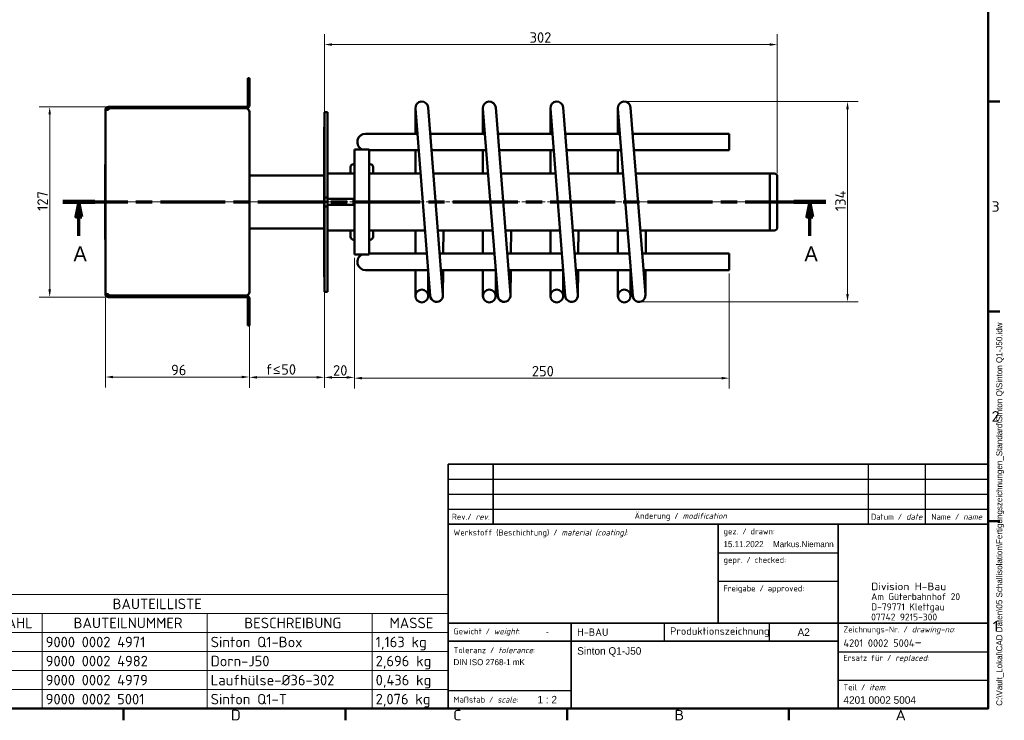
# Model space of a CAD drawing. Header units: millimetres. Extents: x 17 to 1184, y 7 to 835.
# Tile 6 of 7: x 527 to 1184, y 7 to 475. Entities that reach past the tile are written whole.
import ezdxf
from ezdxf.enums import TextEntityAlignment as Align

# ---------------------------------------------------------------- set-up
doc = ezdxf.new("R2018")
doc.units = ezdxf.units.MM
doc.header["$LTSCALE"] = 2
doc.linetypes.add('CHAIN', pattern=[0.3543, 0.2362, -0.0295, 0.0591, -0.0295])
for name, color, linetype, lineweight in [('Bemaßung', 7, 'Continuous', 15), ('Mittellinie', 7, 'Continuous', 20), ('Rahmen', 7, 'Continuous', 50), ('Schnittlinie', 7, 'CHAIN', 70), ('Sichtbar', 7, 'Continuous', 50), ('Symbol', 7, 'Continuous', 18), ('Titelblock', 7, 'Continuous', 30)]:
    doc.layers.add(name, color=color, linetype=linetype, lineweight=lineweight)
doc.styles.add('Notiztext (DIN)', font='isocpeur.ttf')
doc.styles.add('PohlCon Text gedehnt 110%', font='isocpeur.ttf', dxfattribs={"width": 1.1})
doc.styles.add('PohlCon Text normal (DIN)', font='isocpeur.ttf')
doc.styles.add('PohlCon Text Überschrift (DIN)', font='txt')
doc.styles.add('Textstil12', font='isocpeur.ttf')
doc.styles.add('Textstil14', font='isocpeur.ttf')
doc.styles.add('Textstil43', font='txt')
doc.styles.add('Textstil45', font='isocpeui.ttf')
doc.styles.add('Textstil77', font='isocpeur.ttf')
doc.dimstyles.new('POHLCON (DIN)', dxfattribs={"dimscale": 2, "dimtxt": 3.5, "dimasz": 2.55, "dimexe": 3.5, "dimexo": 1.1, "dimgap": 0.6, "dimtad": 1, "dimrnd": 1e-08, "dimtxsty": 'PohlCon Text normal (DIN)', "dimcen": 0.09, "dimdle": 10, "dimclrd": 256, "dimclre": 256, "dimclrt": 256, "dimadec": 1, "dimazin": 2, "dimtfac": 0.771429, "dimtmove": 0, "dimatfit": 3, "dimfxl": 1, "dimtolj": 1, "dimlwd": -1, "dimlwe": -1, "dimarcsym": 0})

# ---------------------------------------------------------------- blocks, each defined once
blk = doc.blocks.new('Ränder Vorgaberahmen')
at = {"layer": 'Rahmen'}
for p, q in [((586.5, 210), (590.4, 210)), ((586.5, 140), (590.4, 140)), ((586.5, 70), (590.4, 70)), ((298.25, 7.5), (298.25, 3.6)), ((372.19, 7.5), (372.19, 3.6)), ((446.12, 7.5), (446.12, 3.6)), ((520.06, 7.5), (520.06, 3.6))]:
    blk.add_line(p, q, dxfattribs=at)
at = {"layer": 'Rahmen', "flags": 128}
blk.add_lwpolyline([(12.5, 7.5), (12.5, 412.5), (586.5, 412.5), (586.5, 7.5), (12.5, 7.5)], dxfattribs=at)
at = {"layer": 'Symbol', "char_height": 3.5, "attachment_point": 7, "style": 'PohlCon Text gedehnt 110%'}
for s, insert in [('3', (587.63, 173.25)), ('2', (587.63, 103.25)), ('1', (588.02, 33.25)), ('D', (334.01, 3.6)), ('C', (408.14, 3.6)), ('B', (481.89, 3.6)), ('A', (555.63, 3.6))]:
    blk.add_mtext(s, dxfattribs=dict(at, insert=insert))
blk = doc.blocks.new('Schriftfelder Schriftkopf PohlCon Fertigung_01')
at = {"layer": 'Titelblock', "lineweight": 35}
for p, q in [((98.36, 159.41), (98.36, 179.41)), ((98.36, 179.41), (278.36, 179.41)), ((113.36, 179.41), (113.36, 159.41)), ((278.36, 159.41), (98.36, 159.41)), ((98.36, 159.41), (98.36, 97.91)), ((188.36, 159.41), (188.36, 126.41)), ((228.36, 97.91), (228.36, 159.41)), ((278.36, 97.91), (278.36, 159.41)), ((98.36, 126.41), (278.36, 126.41)), ((139.36, 126.41), (139.36, 97.91)), ((228.36, 120.41), (98.36, 120.41)), ((98.36, 97.91), (278.36, 97.91))]:
    blk.add_line(p, q, dxfattribs=at)
at = {"layer": 'Titelblock', "lineweight": 25}
for p, q in [((238.36, 179.41), (238.36, 159.41)), ((257.36, 179.41), (257.36, 159.41)), ((98.36, 174.41), (278.36, 174.41)), ((98.36, 169.41), (278.36, 169.41)), ((98.36, 164.41), (278.36, 164.41)), ((188.36, 149.91), (228.36, 149.91)), ((188.36, 140.41), (228.36, 140.41)), ((170.36, 126.41), (170.36, 120.41)), ((205.36, 126.41), (205.36, 120.41)), ((228.36, 116.91), (278.36, 116.91)), ((228.36, 107.41), (278.36, 107.41)), ((98.36, 103.91), (139.36, 103.91))]:
    blk.add_line(p, q, dxfattribs=at)
at = {"layer": 'Titelblock'}
blk.add_line((278.36, 179.41), (278.36, 159.41), dxfattribs=at)
at = {"layer": 'Titelblock', "style": 'Textstil14'}
for s, p in [('gez. / drawn:', (190.11, 157.03)), ('gepr. / checked:', (190.13, 147.53)), ('Freigabe / approved:', (190.11, 138.03))]:
    blk.add_text(s, height=2, dxfattribs=at).set_placement(p, align=Align.MIDDLE_LEFT)
at = {"layer": 'Titelblock', "style": 'PohlCon Text normal (DIN)'}
for s, insert, char_height, attachment_point in [('\\fISOCPEUR|b0|i0;\\H2.0000;Rev./ \\fISOCPEUR|b0|i1;\\H2.0000;rev.', (105.86, 161.91), 2, 5), ('\\fISOCPEUR|b0|i0;\\H2.0000;Änderung / \\fISOCPEUR|b0|i1;\\H2.0000;modification', (175.86, 161.91), 2, 5), ('\\fISOCPEUR|b0|i0;\\H2.0000;Datum / \\fISOCPEUR|b0|i1;\\H2.0000;date', (247.86, 161.91), 2, 5), ('\\fISOCPEUR|b0|i0;\\H2.0000;Name / \\fISOCPEUR|b0|i1;\\H2.0000;name', (267.86, 161.91), 2, 5), ('\\fISOCPEUR|b0|i0;\\H2.0000;Werkstoff (Beschichtung) / \\fISOCPEUR|b0|i1;\\H2.0000;material (coating)\\fISOCPEUR|b0|i0;\\H2.0000;:', (100.11, 157.66), 2, 1), ('\\fISOCPEUR|b0|i0;\\H2.5000;Produktionszeichnung', (172.36, 123.41), 2.5, 4), ('\\fISOCPEUR|b0|i0;\\H2.0000;Zeichnungs-Nr. / \\fISOCPEUR|b0|i1;\\H2.0000;drawing-no\\fISOCPEUR|b0|i0;\\H2.0000;:', (230.11, 124.03), 2, 4), ('\\fISOCPEUR|b0|i0;\\H2.0000;Gewicht / \\fISOCPEUR|b0|i1;\\H2.0000;weight\\fISOCPEUR|b0|i0;\\H2.0000;:', (100.11, 123.41), 2, 4), ('\\fISOCPEUR|b0|i0;\\H2.5000;H-BAU', (141.36, 123.41), 2.5, 4), ('\\fISOCPEUR|b0|i0;\\H2.0000;Toleranz / \\fISOCPEUR|b0|i1;\\H2.0000;tolerance\\fISOCPEUR|b0|i0;\\H2.0000;:', (100.11, 118.41), 2, 1), ('\\fISOCPEUR|b0|i0;\\H2.0000;Ersatz für / \\fISOCPEUR|b0|i1;\\H2.0000;replaced\\fISOCPEUR|b0|i0;\\H2.0000;:', (230.11, 114.53), 2, 4), ('\\fISOCPEUR|b0|i0;\\H2.0000;Teil / \\fISOCPEUR|b0|i1;\\H2.0000;item\\fISOCPEUR|b0|i0;\\H2.0000;:', (230.11, 105.03), 2, 4), ('\\fISOCPEUR|b0|i0;\\H2.0000;Maßstab / \\fISOCPEUR|b0|i1;\\H2.0000;scale\\fISOCPEUR|b0|i0;\\H2.0000;:', (100.11, 100.91), 2, 4)]:
    blk.add_mtext(s, dxfattribs=dict(at, insert=insert, char_height=char_height, attachment_point=attachment_point))
at = {"layer": 'Titelblock', "attachment_point": 1, "style": 'PohlCon Text normal (DIN)'}
for s, insert, char_height, line_spacing_factor in [('\\fISOCPEUR|b0|i0;\\W1.10;\\H2.5000;Division H-Bau', (239.36, 139.91), 2.5, 0.3), ('\\fISOCPEUR|b0|i0;\\H2.3000;Am Güterbahnhof 20\\P\\fISOCPEUR|b0|i0;\\H2.3000;D-79771 Klettgau\\P\\fISOCPEUR|b0|i0;\\H2.3000;07742 9215-300', (239.36, 136.41), 2.3, 0.886957)]:
    blk.add_mtext(s, dxfattribs=dict(at, insert=insert, char_height=char_height, line_spacing_factor=line_spacing_factor))
at = {"layer": 'Titelblock', "insert": (230.11, 120.26), "char_height": 3.5, "width": 46.75, "attachment_point": 4, "style": 'PohlCon Text normal (DIN)'}
blk.add_mtext('\\fISOCPEUR|b0|i0;\\H2.5000;4201 0002 5004\\fISOCPEUR|b0|i0;\\H3.5000;-', dxfattribs=at)
at = {"layer": 'Titelblock', "style": 'Textstil14'}
blk.add_attdef('DATEINAME_UND_PFAD', text='', height=2, rotation=90, dxfattribs=at).set_placement((281.06, 98.86), align=Align.TOP_LEFT)
at = {"layer": 'Titelblock'}
for tag, height, style, p in [('<Rev_3>', 2, 'Textstil14', (105.86, 176.91)), ('<Änderungsdatum_3>', 2, 'Textstil14', (247.86, 176.91)), ('<Änderung_3_Name>', 2, 'Textstil14', (267.86, 176.91)), ('<Rev_2>', 2, 'Textstil14', (105.86, 171.91)), ('<Änderungsdatum_2>', 2, 'Textstil14', (247.86, 171.91)), ('<Änderung_2_Name>', 2, 'Textstil14', (267.86, 171.91)), ('<Rev_1>', 2, 'Textstil14', (105.86, 166.91)), ('<Änderungsdatum_1>', 2, 'Textstil14', (247.86, 166.91)), ('<Änderung_1_Name>', 2, 'Textstil14', (267.86, 166.91)), ('Blattgröße', 2.5, 'Textstil12', (216.86, 123.41)), ('MASSE\\P3;', 2, 'Textstil14', (131.36, 123.49)), ('Anfänglicher_Ansichtsmaßstab', 2.5, 'Textstil12', (131.36, 100.91))]:
    blk.add_attdef(tag, text='', height=height, dxfattribs=dict(at, style=style)).set_placement(p, align=Align.MIDDLE_CENTER)
for tag, height, style, p in [('<Änderung_3>', 2, 'Textstil14', (115.11, 176.91)), ('<Änderung_2>', 2, 'Textstil14', (115.11, 171.91)), ('<Änderung_1>', 2, 'Textstil14', (115.11, 166.91)), ('ERSTELLUNGSDATUM', 2, 'Textstil14', (190.11, 152.76)), ('KONTROLLDATUM', 2, 'Textstil14', (190.11, 143.26)), ('GENEHM.DAT._KONSTR.', 2, 'Textstil14', (190.11, 133.76)), ('Ersatz_für', 2, 'Textstil14', (230.11, 110.26)), ('<Teil/Item>', 2.5, 'Textstil43', (230.11, 100.76))]:
    blk.add_attdef(tag, text='', height=height, dxfattribs=dict(at, style=style)).set_placement(p, align=Align.MIDDLE_LEFT)
for tag, height, style, p in [('MATERIAL', 2, 'Textstil14', (100.4, 153.11)), ('<Material_2_eingeben>', 2.2, 'Textstil77', (100.4, 149.01)), ('<Material_3_eingeben>', 2.2, 'Textstil77', (100.4, 144.91)), ('<Material_4_eingeben>', 2.2, 'Textstil77', (100.4, 139.91)), ('<Material_5_eingeben>', 2.2, 'Textstil77', (100.4, 135.61)), ('<Material_6_eingeben>', 2.2, 'Textstil77', (100.4, 131.31)), ('TITEL', 2.5, 'Textstil43', (141.36, 118.41)), ('<Toleranz_1>', 2, 'Textstil14', (100.11, 114.41)), ('<Titel_2_eingeben>', 2.5, 'Textstil43', (141.36, 114.41)), ('<Toleranz_2>', 2, 'Textstil14', (100.11, 110.91)), ('<Titel_3_eingeben>', 2.5, 'Textstil43', (141.36, 110.41)), ('<Toleranz_3>', 2, 'Textstil14', (100.11, 107.41)), ('<Titel_Englisch>', 2.25, 'Textstil45', (141.36, 106.11)), ('<Titel_2_Englisch>', 2.25, 'Textstil45', (141.36, 102.11))]:
    blk.add_attdef(tag, text='', height=height, dxfattribs=dict(at, style=style)).set_placement(p, align=Align.TOP_LEFT)
at = {"layer": 'Titelblock', "style": 'Textstil14'}
for tag, p in [('AUTOR', (226.86, 152.76)), ('KONTROLLIERT_VON', (226.86, 143.26)), ('KONSTR._GEN._VON', (226.86, 133.76))]:
    blk.add_attdef(tag, text='', height=2, dxfattribs=at).set_placement(p, align=Align.MIDDLE_RIGHT)
blk = doc.blocks.new('2DTransSchnitt0')
at = {"layer": 'Schnittlinie', "linetype": 'CHAIN', "ltscale": 45.85603}
blk.add_line((278.02, 176.51), (532.37, 176.51), dxfattribs=at)
at = {"layer": 'Schnittlinie', "linetype": 'Continuous', "lineweight": 140}
for p, q in [((278.02, 176.51), (288.66, 176.51)), ((521.72, 176.51), (532.37, 176.51))]:
    blk.add_line(p, q, dxfattribs=at)
at = {"layer": 'Schnittlinie', "linetype": 'Continuous'}
for p, q in [((283.34, 176.51), (282.34, 171.51)), ((283.34, 171.51), (283.34, 176.51)), ((284.34, 171.51), (283.34, 176.51)), ((527.04, 176.51), (526.04, 171.51)), ((527.04, 171.51), (527.04, 176.51)), ((528.04, 171.51), (527.04, 176.51)), ((282.34, 171.51), (284.34, 171.51)), ((283.34, 165.19), (283.34, 171.51)), ((526.04, 171.51), (528.04, 171.51)), ((527.04, 165.19), (527.04, 171.51))]:
    blk.add_line(p, q, dxfattribs=at)
at = {"layer": 'Schnittlinie', "linetype": 'Continuous', "flags": 128}
for points in [[(284.34, 171.51), (283.34, 176.51), (282.34, 171.51), (284.34, 171.51)], [(528.04, 171.51), (527.04, 176.51), (526.04, 171.51), (528.04, 171.51)]]:
    blk.add_lwpolyline(points, dxfattribs=at)
at = {"layer": 'Schnittlinie'}
for points in [[(284.34, 171.51), (283.34, 176.51), (282.34, 171.51), (284.34, 171.51)], [(528.04, 171.51), (527.04, 176.51), (526.04, 171.51), (528.04, 171.51)]]:
    blk.add_solid(points, dxfattribs=at)
at = {"layer": 'Schnittlinie', "char_height": 5, "attachment_point": 7, "style": 'PohlCon Text Überschrift (DIN)'}
for insert in [(281.54, 156.69), (525.24, 156.69)]:
    blk.add_mtext('A', dxfattribs=dict(at, insert=insert))
blk = doc.blocks.new('*D9')
at = {"layer": 'Bemaßung', "transparency": 16777216}
for p, q in [((730.38, 292.83), (730.38, 229.03)), ((680.38, 270.83), (680.38, 229.03)), ((685.48, 236.03), (725.28, 236.03))]:
    blk.add_line(p, q, dxfattribs=at)
for points in [[(685.48, 236.88), (685.48, 235.18), (680.38, 236.03)], [(725.28, 236.88), (725.28, 235.18), (730.38, 236.03)]]:
    blk.add_solid(points, dxfattribs=at)
at = {"layer": 'Defpoints', "color": 0, "transparency": 16777216}
for p in [(730.38, 295.03), (680.38, 273.03), (730.38, 236.03)]:
    blk.add_point(p, dxfattribs=at)
at = {"layer": 'Bemaßung', "transparency": 16777216, "insert": (691.31, 244.79), "char_height": 7, "attachment_point": 1, "style": 'PohlCon Text normal (DIN)'}
blk.add_mtext('\\A1;\\fISOCPEUR|b0|i0;f\\fCambria Math|b0|i0;≤\\fISOCPEUR|b0|i0;50', dxfattribs=at)
blk = doc.blocks.new('*D10')
at = {"layer": 'Bemaßung', "transparency": 16777216}
for p, q in [((750.38, 315.83), (750.38, 228.97)), ((730.38, 292.83), (730.38, 228.97)), ((735.48, 235.97), (745.28, 235.97))]:
    blk.add_line(p, q, dxfattribs=at)
for points in [[(735.48, 236.82), (735.48, 235.12), (730.38, 235.97)], [(745.28, 236.82), (745.28, 235.12), (750.38, 235.97)]]:
    blk.add_solid(points, dxfattribs=at)
at = {"layer": 'Defpoints', "color": 0, "transparency": 16777216}
for p in [(750.38, 318.03), (730.38, 295.03), (750.38, 235.97)]:
    blk.add_point(p, dxfattribs=at)
at = {"layer": 'Bemaßung', "transparency": 16777216, "insert": (736.18, 244.17), "char_height": 7, "attachment_point": 1, "style": 'PohlCon Text normal (DIN)'}
blk.add_mtext('\\A1;20', dxfattribs=at)
blk = doc.blocks.new('*D11')
at = {"layer": 'Bemaßung', "transparency": 16777216}
for p, q in [((750.38, 315.83), (750.38, 228.47)), ((1000.38, 305.33), (1000.38, 228.47)), ((755.48, 235.47), (995.28, 235.47))]:
    blk.add_line(p, q, dxfattribs=at)
for points in [[(755.48, 236.32), (755.48, 234.62), (750.38, 235.47)], [(995.28, 236.32), (995.28, 234.62), (1000.38, 235.47)]]:
    blk.add_solid(points, dxfattribs=at)
at = {"layer": 'Defpoints', "color": 0, "transparency": 16777216}
for p in [(750.38, 318.03), (1000.38, 307.53), (1000.38, 235.47)]:
    blk.add_point(p, dxfattribs=at)
at = {"layer": 'Bemaßung', "transparency": 16777216, "insert": (868.73, 243.67), "char_height": 7, "attachment_point": 1, "style": 'PohlCon Text normal (DIN)'}
blk.add_mtext('\\A1;250', dxfattribs=at)
blk = doc.blocks.new('*D12')
at = {"layer": 'Bemaßung', "transparency": 16777216}
for p, q in [((730.38, 413.23), (730.38, 465.03)), ((1032.38, 372.23), (1032.38, 465.03)), ((735.48, 458.03), (1027.28, 458.03))]:
    blk.add_line(p, q, dxfattribs=at)
for points in [[(735.48, 458.88), (735.48, 457.18), (730.38, 458.03)], [(1027.28, 458.88), (1027.28, 457.18), (1032.38, 458.03)]]:
    blk.add_solid(points, dxfattribs=at)
at = {"layer": 'Defpoints', "color": 0, "transparency": 16777216}
for p in [(1032.38, 458.03), (730.38, 411.03), (1032.38, 370.03)]:
    blk.add_point(p, dxfattribs=at)
at = {"layer": 'Bemaßung', "transparency": 16777216, "insert": (867.23, 466.23), "char_height": 7, "attachment_point": 1, "style": 'PohlCon Text normal (DIN)'}
blk.add_mtext('\\A1;302', dxfattribs=at)
blk = doc.blocks.new('*D13')
at = {"layer": 'Bemaßung', "transparency": 16777216}
for p, q in [((584.38, 289.33), (584.38, 229.23)), ((680.38, 270.83), (680.38, 229.23)), ((675.28, 236.23), (589.48, 236.23))]:
    blk.add_line(p, q, dxfattribs=at)
for points in [[(589.48, 237.08), (589.48, 235.38), (584.38, 236.23)], [(675.28, 237.08), (675.28, 235.38), (680.38, 236.23)]]:
    blk.add_solid(points, dxfattribs=at)
at = {"layer": 'Defpoints', "color": 0, "transparency": 16777216}
for p in [(584.38, 291.53), (680.38, 273.03), (584.38, 236.23)]:
    blk.add_point(p, dxfattribs=at)
at = {"layer": 'Bemaßung', "transparency": 16777216, "insert": (628.18, 244.43), "char_height": 7, "attachment_point": 1, "style": 'PohlCon Text normal (DIN)'}
blk.add_mtext('\\A1;96', dxfattribs=at)
blk = doc.blocks.new('*D18')
at = {"layer": 'Bemaßung', "transparency": 16777216}
for p, q in [((932.58, 420.03), (1086.22, 420.03)), ((1079.22, 291.52), (1079.22, 414.93)), ((942.42, 286.42), (1086.22, 286.42))]:
    blk.add_line(p, q, dxfattribs=at)
for points in [[(1078.37, 414.93), (1080.07, 414.93), (1079.22, 420.03)], [(1078.37, 291.52), (1080.07, 291.52), (1079.22, 286.42)]]:
    blk.add_solid(points, dxfattribs=at)
at = {"layer": 'Defpoints', "color": 0, "transparency": 16777216}
for p in [(930.38, 420.03), (1079.22, 420.03), (940.22, 286.42)]:
    blk.add_point(p, dxfattribs=at)
at = {"layer": 'Bemaßung', "transparency": 16777216, "insert": (1071.02, 346.92), "char_height": 7, "attachment_point": 1, "rotation": 90, "style": 'PohlCon Text normal (DIN)'}
blk.add_mtext('\\A1;134', dxfattribs=at)
blk = doc.blocks.new('*D25')
at = {"layer": 'Bemaßung', "transparency": 16777216}
for p, q in [((584.18, 416.53), (540.24, 416.53)), ((547.24, 294.63), (547.24, 411.43)), ((584.18, 289.53), (540.24, 289.53))]:
    blk.add_line(p, q, dxfattribs=at)
for points in [[(546.39, 411.43), (548.09, 411.43), (547.24, 416.53)], [(546.39, 294.63), (548.09, 294.63), (547.24, 289.53)]]:
    blk.add_solid(points, dxfattribs=at)
at = {"layer": 'Defpoints', "color": 0, "transparency": 16777216}
for p in [(547.24, 416.53), (586.38, 416.53), (586.38, 289.53)]:
    blk.add_point(p, dxfattribs=at)
at = {"layer": 'Bemaßung', "transparency": 16777216, "insert": (539.04, 347.08), "char_height": 7, "attachment_point": 1, "rotation": 90, "style": 'PohlCon Text normal (DIN)'}
blk.add_mtext('\\A1;127', dxfattribs=at)
blk = doc.blocks.new('BAUTEILLISTE')
at = {"layer": 'Symbol'}
for p, q in [((406.5, 45.59), (211.1, 45.59)), ((211.1, 45.59), (211.1, 39.24)), ((406.5, 45.59), (406.5, 39.24)), ((406.5, 39.24), (211.1, 39.24)), ((211.1, 39.24), (211.1, 32.89)), ((246.1, 39.24), (246.1, 32.89)), ((271.1, 39.24), (271.1, 32.89)), ((326.1, 39.24), (326.1, 32.89)), ((381.1, 39.24), (381.1, 32.89)), ((406.5, 39.24), (406.5, 32.89)), ((406.5, 32.89), (211.1, 32.89)), ((211.1, 32.89), (211.1, 7.5)), ((246.1, 32.89), (246.1, 7.5)), ((271.1, 32.89), (271.1, 7.5)), ((326.1, 32.89), (326.1, 7.5)), ((381.1, 32.89), (381.1, 7.5)), ((406.5, 32.89), (406.5, 7.5)), ((406.5, 26.55), (211.1, 26.55)), ((406.5, 20.2), (211.1, 20.2)), ((406.5, 13.85), (211.1, 13.85)), ((406.5, 7.5), (211.1, 7.5))]:
    blk.add_line(p, q, dxfattribs=at)
at = {"layer": 'Symbol', "char_height": 3.5, "attachment_point": 7, "style": 'Notiztext (DIN)'}
for s, insert in [('BAUTEILLISTE', (294.59, 40.67)), ('OBJEKT', (221.03, 34.32)), ('ANZAHL', (250.33, 34.32)), ('BAUTEILNUMMER', (281.59, 34.32)), ('BESCHREIBUNG', (338.51, 34.32)), ('MASSE', (386.93, 34.32)), ('1', (228.02, 27.97)), ('1', (258.02, 27.97)), ('9000 0002 4971', (272.3, 27.97)), ('Sinton Q1-Box', (327.3, 27.97)), ('1,163 kg', (382.3, 26.92)), ('2', (227.68, 21.62)), ('9000 0002 4982', (272.3, 21.62)), ('Dorn-J50', (327.3, 21.62)), ('1', (258.02, 21.62)), ('2,696 kg', (382.3, 20.57)), ('3', (227.68, 15.27)), ('1', (258.02, 15.27)), ('9000 0002 4979', (272.3, 15.27)), ('Laufhülse-Ø36-302', (327.3, 15.27)), ('0,436 kg', (382.3, 14.22)), ('4', (227.5, 8.92)), ('1', (258.02, 8.92)), ('9000 0002 5001', (272.3, 8.92)), ('Sinton Q1-T', (327.3, 8.92)), ('2,076 kg', (382.3, 7.88))]:
    blk.add_mtext(s, dxfattribs=dict(at, insert=insert))

msp = doc.modelspace()

# ---------------------------------------------------------------- linework, layer by layer
at = {"layer": 'Mittellinie', "linetype": 'CHAIN', "ltscale": 23.990969}
msp.add_line((1030.713, 353.029), (581.378, 353.029), dxfattribs=at)
at = {"layer": 'Sichtbar'}
for p, q in [((680.378, 435.529), (679.378, 435.529)), ((679.378, 433.029), (679.378, 435.529)), ((680.378, 435.529), (680.378, 433.029)), ((679.378, 417.529), (679.378, 433.029)), ((680.378, 417.529), (680.378, 433.029)), ((584.378, 414.529), (586.378, 414.529)), ((584.378, 291.529), (584.378, 414.529)), ((678.378, 416.529), (586.378, 416.529)), ((586.378, 415.529), (677.878, 415.529)), ((586.378, 415.529), (586.378, 414.529)), ((678.378, 415.529), (677.878, 415.529)), ((679.378, 415.529), (678.378, 415.529)), ((679.378, 415.529), (679.378, 415.029)), ((791.128, 415.779), (791.128, 398.529)), ((791.141, 415.446), (792.71, 395.507)), ((801.184, 396.174), (799.615, 416.113)), ((836.128, 415.779), (836.128, 398.529)), ((836.141, 415.446), (837.71, 395.507)), ((846.184, 396.174), (844.615, 416.113)), ((881.128, 415.779), (881.128, 398.529)), ((881.141, 415.446), (882.71, 395.507)), ((891.184, 396.174), (889.615, 416.113)), ((926.128, 415.779), (926.128, 398.529)), ((926.141, 415.446), (927.71, 395.507)), ((936.184, 396.174), (934.615, 416.113)), ((680.378, 413.029), (680.378, 293.029)), ((732.378, 413.029), (730.378, 413.029)), ((730.378, 411.029), (730.378, 413.029)), ((730.378, 411.029), (730.378, 356.029)), ((732.378, 413.029), (732.378, 411.029)), ((732.378, 411.029), (732.378, 356.029)), ((730.378, 403.029), (730.308, 403.029)), ((730.308, 303.029), (730.308, 403.029)), ((782.878, 398.529), (757.878, 398.529)), ((792.472, 398.529), (782.878, 398.529)), ((799.418, 310.271), (792.71, 395.507)), ((837.472, 398.529), (800.998, 398.529)), ((807.892, 310.938), (801.184, 396.174)), ((844.418, 310.271), (837.71, 395.507)), ((882.472, 398.529), (845.998, 398.529)), ((852.892, 310.938), (846.184, 396.174)), ((889.418, 310.271), (882.71, 395.507)), ((927.472, 398.529), (890.998, 398.529)), ((897.892, 310.938), (891.184, 396.174)), ((934.418, 310.271), (927.71, 395.507)), ((1000.378, 398.529), (935.998, 398.529)), ((942.892, 310.938), (936.184, 396.174)), ((1000.378, 398.529), (1000.378, 387.529)), ((750.378, 318.029), (750.378, 388.029)), ((750.378, 388.029), (760.378, 388.029)), ((760.378, 388.029), (760.378, 318.029)), ((760.378, 387.529), (782.878, 387.529)), ((793.338, 387.529), (782.878, 387.529)), ((791.128, 387.529), (791.128, 372.029)), ((838.338, 387.529), (801.864, 387.529)), ((836.128, 387.529), (836.128, 372.029)), ((883.338, 387.529), (846.864, 387.529)), ((881.128, 387.529), (881.128, 372.029)), ((928.338, 387.529), (891.864, 387.529)), ((926.128, 387.529), (926.128, 372.029)), ((1000.378, 387.529), (936.864, 387.529)), ((584.378, 378.029), (584.278, 378.029)), ((584.278, 328.029), (584.278, 378.029)), ((747.878, 376.279), (747.878, 372.029)), ((750.078, 378.279), (749.878, 378.279)), ((760.878, 378.279), (760.678, 378.279)), ((762.878, 372.029), (762.878, 376.279)), ((680.378, 370.629), (730.308, 370.629)), ((750.378, 372.029), (732.378, 372.029)), ((750.378, 373.279), (750.078, 373.279)), ((760.678, 373.279), (760.378, 373.279)), ((794.558, 372.029), (760.378, 372.029)), ((839.558, 372.029), (803.084, 372.029)), ((884.558, 372.029), (848.084, 372.029)), ((929.558, 372.029), (893.084, 372.029)), ((1027.378, 372.029), (938.084, 372.029)), ((1027.378, 334.029), (1027.378, 372.029)), ((1027.378, 334.029), (1027.378, 372.029)), ((1027.378, 372.029), (1030.378, 372.029)), ((1032.378, 370.029), (1032.378, 336.029)), ((730.378, 353.029), (730.378, 356.029)), ((730.378, 356.029), (732.378, 356.029)), ((732.378, 356.029), (732.378, 353.029)), ((732.378, 355.029), (749.842, 355.029)), ((749.842, 355.029), (749.842, 351.029)), ((732.378, 353.029), (730.378, 353.029)), ((730.378, 350.029), (730.378, 353.029)), ((732.378, 350.029), (730.378, 350.029)), ((730.378, 350.029), (730.378, 295.029)), ((732.378, 353.029), (732.378, 350.029)), ((732.378, 351.029), (749.842, 351.029)), ((732.378, 350.029), (732.378, 295.029)), ((680.378, 335.429), (730.308, 335.429)), ((750.378, 334.029), (732.378, 334.029)), ((747.878, 334.029), (747.878, 329.779)), ((750.378, 332.779), (750.078, 332.779)), ((797.548, 334.029), (760.378, 334.029)), ((760.678, 332.779), (760.378, 332.779)), ((762.878, 329.779), (762.878, 334.029)), ((791.128, 334.029), (791.128, 318.529)), ((842.548, 334.029), (806.075, 334.029)), ((809.853, 334.029), (809.718, 318.529)), ((836.128, 334.029), (836.128, 318.529)), ((887.548, 334.029), (851.075, 334.029)), ((854.853, 334.029), (854.718, 318.529)), ((881.128, 334.029), (881.128, 318.529)), ((932.548, 334.029), (896.075, 334.029)), ((899.853, 334.029), (899.718, 318.529)), ((926.128, 334.029), (926.128, 318.529)), ((1027.378, 334.029), (941.075, 334.029)), ((944.853, 334.029), (944.718, 318.529)), ((1027.378, 334.029), (1030.378, 334.029)), ((584.378, 328.029), (584.278, 328.029)), ((749.878, 327.779), (750.078, 327.779)), ((760.678, 327.779), (760.878, 327.779)), ((750.378, 318.029), (760.378, 318.029)), ((782.878, 318.529), (760.378, 318.529)), ((798.768, 318.529), (782.878, 318.529)), ((843.768, 318.529), (807.295, 318.529)), ((888.768, 318.529), (852.295, 318.529)), ((933.768, 318.529), (897.295, 318.529)), ((1000.378, 318.529), (942.295, 318.529)), ((1000.378, 318.529), (1000.378, 307.529)), ((799.418, 310.271), (800.987, 290.333)), ((809.461, 290.999), (807.892, 310.938)), ((844.418, 310.271), (845.987, 290.333)), ((854.461, 290.999), (852.892, 310.938)), ((889.418, 310.271), (890.987, 290.333)), ((899.461, 290.999), (897.892, 310.938)), ((934.418, 310.271), (935.987, 290.333)), ((944.461, 290.999), (942.892, 310.938)), ((730.378, 303.029), (730.308, 303.029)), ((757.878, 307.529), (782.878, 307.529)), ((799.634, 307.529), (782.878, 307.529)), ((791.128, 307.529), (791.128, 290.279)), ((799.628, 290.279), (799.628, 307.529)), ((844.634, 307.529), (808.16, 307.529)), ((809.474, 290.629), (809.622, 307.529)), ((836.128, 307.529), (836.128, 290.279)), ((844.628, 290.279), (844.628, 307.529)), ((889.634, 307.529), (853.16, 307.529)), ((854.474, 290.629), (854.622, 307.529)), ((881.128, 307.529), (881.128, 290.279)), ((889.628, 290.279), (889.628, 307.529)), ((934.634, 307.529), (898.16, 307.529)), ((899.474, 290.629), (899.622, 307.529)), ((926.128, 307.529), (926.128, 290.279)), ((934.628, 290.279), (934.628, 307.529)), ((1000.378, 307.529), (943.16, 307.529)), ((944.474, 290.629), (944.622, 307.529)), ((586.378, 291.529), (584.378, 291.529)), ((586.378, 291.529), (586.378, 290.529)), ((677.878, 290.529), (586.378, 290.529)), ((586.378, 289.529), (678.378, 289.529)), ((678.378, 290.529), (677.878, 290.529)), ((678.378, 290.529), (679.378, 290.529)), ((679.378, 291.029), (679.378, 290.529)), ((730.378, 293.029), (730.378, 295.029)), ((730.378, 293.029), (732.378, 293.029)), ((732.378, 295.029), (732.378, 293.029)), ((679.378, 288.529), (679.378, 273.029)), ((680.378, 273.029), (680.378, 288.529)), ((679.378, 270.529), (679.378, 273.029)), ((679.378, 270.529), (680.378, 270.529)), ((680.378, 273.029), (680.378, 270.529))]:
    msp.add_line(p, q, dxfattribs=at)
for centre in [(795.378, 290.279), (840.378, 290.279), (885.378, 290.279), (930.378, 290.279)]:
    msp.add_circle(centre, 4.25, dxfattribs=at)
for centre, radius, start, end in [((586.378, 414.529), 2, 90, 180), ((586.378, 414.529), 1, 90, 180), ((677.878, 413.029), 2.5, 0, 90), ((678.378, 417.529), 2, 270, 0), ((678.378, 417.529), 1, 270, 0), ((795.378, 415.779), 4.25, 4.5, 184.5), ((840.378, 415.779), 4.25, 4.5, 184.5), ((885.378, 415.779), 4.25, 4.5, 184.5), ((930.378, 415.779), 4.25, 4.5, 184.5), ((757.878, 393.029), 5.5, 90, 245.380023), ((749.878, 376.279), 2, 90, 180), ((750.078, 377.979), 0.3, 0, 90), ((760.678, 377.979), 0.3, 90, 180), ((760.878, 376.279), 2, 0, 90), ((1030.378, 370.029), 2, 0, 90), ((746.378, 353.029), 4, 330, 30), ((1030.378, 336.029), 2, 270, 0), ((749.878, 329.779), 2, 180, 270), ((760.878, 329.779), 2, 270, 0), ((750.078, 328.079), 0.3, 270, 0), ((760.678, 328.079), 0.3, 180, 270), ((757.878, 313.029), 5.5, 114.619977, 270), ((586.378, 291.529), 2, 180, 270), ((586.378, 291.529), 1, 180, 270), ((677.878, 293.029), 2.5, 270, 0), ((678.378, 288.529), 2, 0, 90), ((678.378, 288.529), 1, 0, 90), ((805.224, 290.666), 4.25, 184.5, 4.5), ((850.224, 290.666), 4.25, 184.5, 4.5), ((895.224, 290.666), 4.25, 184.5, 4.5), ((940.224, 290.666), 4.25, 184.5, 4.5)]:
    msp.add_arc(centre, radius, start, end, dxfattribs=at)

# ---------------------------------------------------------------- block references
at = {"xscale": 2, "yscale": 2, "zscale": 2}
msp.add_blockref('Ränder Vorgaberahmen', (0, 0), dxfattribs=at)
ref = msp.add_blockref('Schriftfelder Schriftkopf PohlCon Fertigung_01', (616.276, -180.82), dxfattribs=dict(xscale=2, yscale=2, zscale=2))
lines = msp.add_mtext('A2', dxfattribs={"layer": 'Titelblock', "insert": (1050, 66), "char_height": 5, "attachment_point": 5, "style": 'Textstil12'})
ref.add_attrib('Blattgröße', '', (1050, 66)).embed_mtext(lines)
lines = msp.add_mtext('Sinton Q1-J50', dxfattribs={"layer": 'Titelblock', "insert": (899, 56), "char_height": 5, "attachment_point": 1, "style": 'Textstil43'})
ref.add_attrib('TITEL', '', (899, 56)).embed_mtext(lines)
lines = msp.add_mtext('15.11.2022', dxfattribs={"layer": 'Titelblock', "insert": (996.5, 124.7), "char_height": 4, "width": 56.04772, "attachment_point": 4, "style": 'Textstil14'})
ref.add_attrib('ERSTELLUNGSDATUM', '', (996.5, 124.7)).embed_mtext(lines)
lines = msp.add_mtext('Markus.Niemann', dxfattribs={"layer": 'Titelblock', "insert": (1070, 124.7), "char_height": 4, "width": 44.00887, "attachment_point": 6, "style": 'Textstil14'})
ref.add_attrib('AUTOR', '', (1070, 124.7)).embed_mtext(lines)
lines = msp.add_mtext('1 : 2', dxfattribs={"layer": 'Titelblock', "insert": (879, 21), "char_height": 5, "width": 32.82377, "attachment_point": 5, "style": 'Textstil12'})
ref.add_attrib('Anfänglicher_Ansichtsmaßstab', '', (879, 21)).embed_mtext(lines)
lines = msp.add_mtext('-', dxfattribs={"layer": 'Titelblock', "insert": (879, 66.168), "char_height": 4, "attachment_point": 5, "style": 'Textstil14'})
ref.add_attrib('MASSE\\P3;', '', (879, 66.168)).embed_mtext(lines)
lines = msp.add_mtext('C:\\\\Vault_Lokal\\\\CAD Daten\\\\05 Schallisolation\\\\Fertigungszeichnungen_Standard\\\\Sinton Q\\\\Sinton Q1-J50.idw', dxfattribs={"layer": 'Titelblock', "insert": (1178.4, 16.9), "char_height": 4, "attachment_point": 1, "rotation": 90, "style": 'Textstil14'})
ref.add_attrib('DATEINAME_UND_PFAD', '', (1178.4, 16.9)).embed_mtext(lines)
lines = msp.add_mtext('4201 0002 5004', dxfattribs={"layer": 'Titelblock', "insert": (1076.5, 20.7), "char_height": 5, "width": 93.5, "attachment_point": 4, "style": 'Textstil43'})
ref.add_attrib('<Teil/Item>', '', (1076.5, 20.7)).embed_mtext(lines)
lines = msp.add_mtext('DIN ISO 2768-1 mK', dxfattribs={"layer": 'Titelblock', "insert": (816.5, 48), "char_height": 4, "attachment_point": 1, "style": 'Textstil14'})
ref.add_attrib('<Toleranz_1>', '', (816.5, 48)).embed_mtext(lines)
at = {"layer": 'Schnittlinie', "xscale": 2, "yscale": 2, "zscale": 2}
msp.add_blockref('2DTransSchnitt0', (0, 0), dxfattribs=at)
at = {"layer": 'Symbol', "xscale": 2, "yscale": 2, "zscale": 2}
msp.add_blockref('BAUTEILLISTE', (0, 0), dxfattribs=at)

# ---------------------------------------------------------------- dimensions: what is measured, and where the dimension line sits
at = {"layer": 'Bemaßung'}
for base, p1, p2, angle, override, picture, middle in [((1032.378, 458.029), (730.378, 411.029), (1032.378, 370.029), 180, {"dimgap": 0.6, "dimdec": 2, "dimtol": 0, "dimlim": 0, "dimtp": 0, "dimtm": 0, "dimtdec": 2, "dimtofl": 0, "dimatfit": 1}, '*D12', (873.878, 458.029)), ((547.236, 416.529), (586.378, 289.529), (586.378, 416.529), 270, {"dimgap": 0.6, "dimdec": 2, "dimtol": 0, "dimlim": 0, "dimtp": 0, "dimtm": 0, "dimtdec": 2, "dimtofl": 0, "dimatfit": 1}, '*D25', (547.236, 353.029)), ((1079.224, 420.029), (940.224, 286.416), (930.378, 420.029), 90, {"dimgap": 0.6, "dimdec": 0, "dimtol": 0, "dimlim": 0, "dimtp": 0, "dimtm": 0, "dimtdec": 2, "dimtofl": 0, "dimatfit": 1}, '*D18', (1079.224, 353.223)), ((750.378, 235.973), (730.378, 295.029), (750.378, 318.029), 180, {"dimgap": 0.6, "dimdec": 2, "dimtol": 0, "dimlim": 0, "dimtp": 0, "dimtm": 0, "dimtdec": 2, "dimtofl": 0, "dimatfit": 1}, '*D10', (740.378, 235.973))]:
    dim = msp.add_linear_dim(base=base, p1=p1, p2=p2, angle=angle, dimstyle='POHLCON (DIN)', override=override, dxfattribs=at)
    dim.commit()
    dim.dimension.update_dxf_attribs({"geometry": picture, "text_midpoint": middle, "dimtype": 160})
for base, p1, p2, picture, middle in [((1000.378, 235.473), (750.378, 318.029), (1000.378, 307.529), '*D11', (875.378, 235.473)), ((584.378, 236.227), (680.378, 273.029), (584.378, 291.529), '*D13', (632.378, 236.227))]:
    dim = msp.add_linear_dim(base=base, p1=p1, p2=p2, dimstyle='POHLCON (DIN)', override={"dimgap": 0.6, "dimdec": 2, "dimtol": 0, "dimlim": 0, "dimtp": 0, "dimtm": 0, "dimtdec": 2, "dimtofl": 0, "dimatfit": 1}, dxfattribs=at)
    dim.commit()
    dim.dimension.update_dxf_attribs({"geometry": picture, "text_midpoint": middle, "dimtype": 160})
dim = msp.add_linear_dim(base=(730.378, 236.029), p1=(680.378, 273.029), p2=(730.378, 295.029), text='\\fISOCPEUR|b0|i0;f\\fCambria Math|b0|i0;≤\\fISOCPEUR|b0|i0;<>', dimstyle='POHLCON (DIN)', override={"dimgap": 0.6, "dimdec": 2, "dimtol": 0, "dimlim": 0, "dimtp": 0, "dimtm": 0, "dimtdec": 2, "dimtofl": 0, "dimatfit": 1}, dxfattribs=at)
dim.commit()
dim.dimension.update_dxf_attribs({"geometry": '*D9', "text_midpoint": (701.5, 236.029), "dimtype": 160})

doc.saveas('drawing.dxf')
